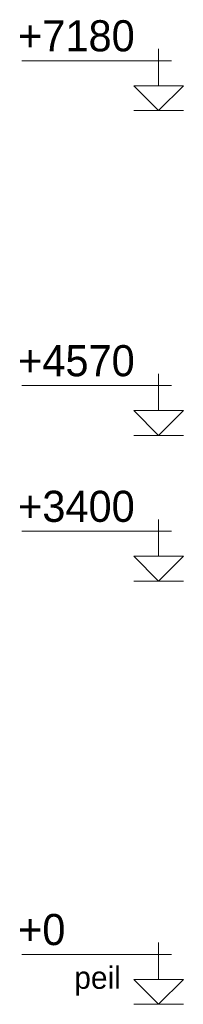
# Model space of a CAD drawing. Header units: millimetres. Extents: x 4517 to 474157, y -4632 to 9900.
# Tile 11 of 114: x 104815 to 106132, y 0 to 7910. Entities that reach past the tile are written whole.
import ezdxf

# ---------------------------------------------------------------- set-up
doc = ezdxf.new("R2010")
doc.units = ezdxf.units.MM
doc.layers.add('07_stramien - levels', color=7, linetype='Continuous', lineweight=13)
doc.styles.add('Revittext', font='txt', dxfattribs={"height": 250})
doc.styles.add('Revittext_1', font='txt', dxfattribs={"height": 180})

# ---------------------------------------------------------------- blocks, each defined once
blk = doc.blocks.new('Level - Level _ description-214686-as C')
at = {"layer": '07_stramien - levels'}
for p, q in [((2751, 200), (2751, 495.9)), ((1649.9, 400), (2854.3, 400)), ((2552.2, 200), (2751, 0)), ((2552.2, 200), (2949.9, 200)), ((2949.9, 200), (2751, 0)), ((2949.9, 0), (2552.2, 0))]:
    blk.add_line(p, q, dxfattribs=at)
blk = doc.blocks.new('Level - Level-3995-as C')
at = {"layer": '07_stramien - levels'}
for p, q in [((2751, 3600), (2751, 3895.9)), ((1649.9, 3800), (2854.3, 3800)), ((2552.2, 3600), (2751, 3400)), ((2552.2, 3600), (2949.9, 3600)), ((2949.9, 3600), (2751, 3400)), ((2949.9, 3400), (2552.2, 3400))]:
    blk.add_line(p, q, dxfattribs=at)

msp = doc.modelspace()

# ---------------------------------------------------------------- block references
at = {"layer": '07_stramien - levels'}
for name, p in [('Level - Level-3995-as C', (103182.3, 3780)), ('Level - Level-3995-as C', (103182.3, 1170)), ('Level - Level-3995-as C', (103182.3, 0)), ('Level - Level _ description-214686-as C', (103182.3, 0))]:
    msp.add_blockref(name, p, dxfattribs=at)

# ---------------------------------------------------------------- texts
at = {"layer": '07_stramien - levels', "attachment_point": 1}
for s, insert, char_height, width, style in [('+7180', (104802.4, 7905.7), 250, 1178.481, 'Revittext'), ('+4570', (104802.4, 5295.7), 250, 1178.481, 'Revittext'), ('+3400', (104802.4, 4125.7), 250, 1178.481, 'Revittext'), ('+0', (104802.4, 725.7), 250, 481.012, 'Revittext'), ('peil', (105254.6, 304.4), 180, 440.928, 'Revittext_1')]:
    msp.add_mtext(s, dxfattribs=dict(at, insert=insert, char_height=char_height, width=width, style=style))

doc.saveas('drawing.dxf')
